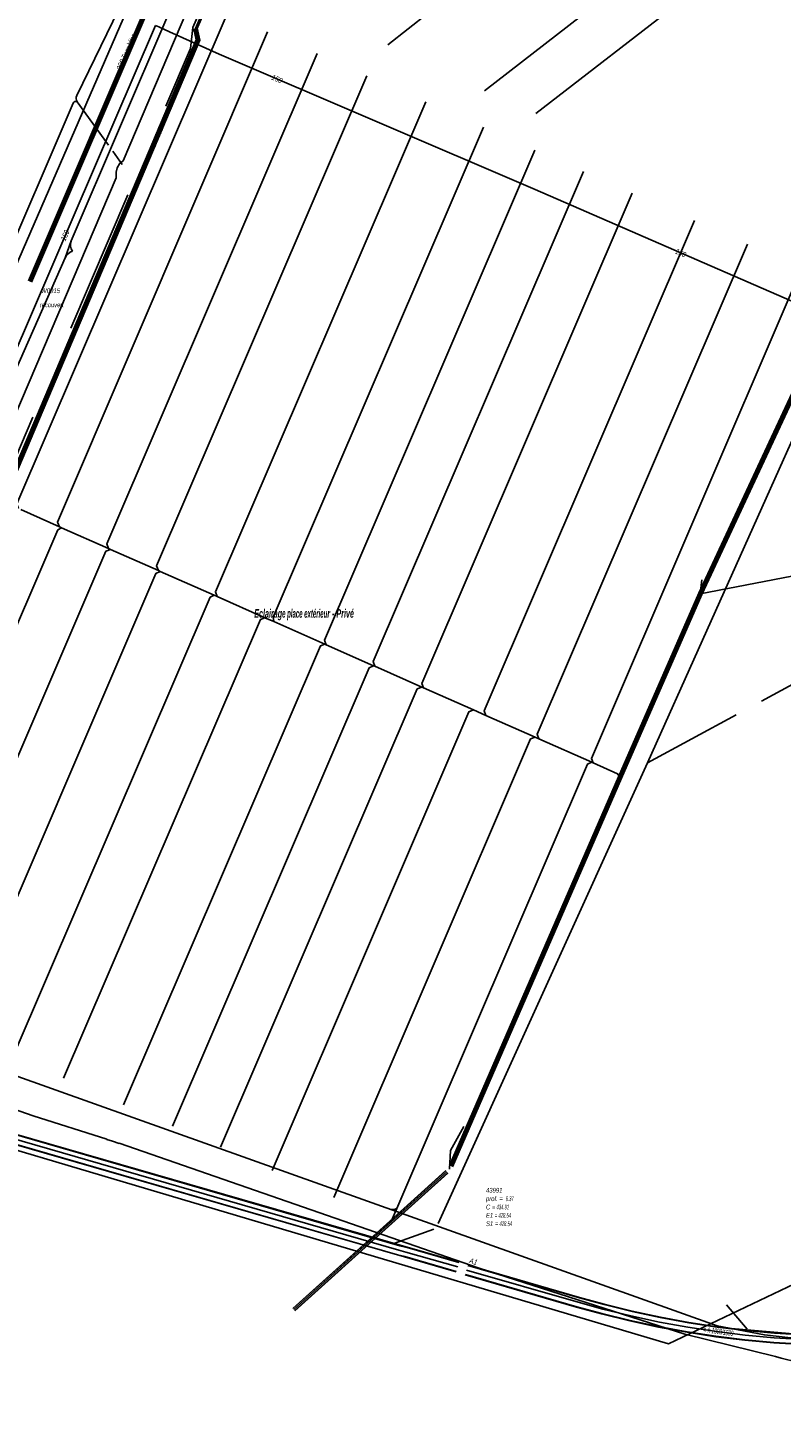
# Model space of a CAD drawing. Header units: metres. Extents: x 2695563 to 2696938, y 1260544 to 1262032.
# Tile 194 of 256: x 2696194 to 2696272, y 1261793 to 1261937. Entities that reach past the tile are written whole.
import ezdxf

# ---------------------------------------------------------------- set-up
doc = ezdxf.new("R2010")
doc.units = ezdxf.units.M
doc.header["$LTSCALE"] = 100
doc.linetypes.add('AUSGEZOGEN', pattern=[0])
doc.linetypes.add('STRICHLINIE2_S3', pattern=[0.25, 0.15, -0.1])
for name, color, linetype in [('Eau portable_Cadastre des conduites_Conduite', 171, 'AUSGEZOGEN'), ('Eau potable_Cadastre des conduites_Conduite_Texte', 171, 'AUSGEZOGEN'), ('EU_Cadastre des conduites', 24, 'AUSGEZOGEN'), ('EU_Cadastre des conduites – Texte', 7, 'AUSGEZOGEN'), ('EU_Cadastre des conduites_Regard normalisé – Texte', 24, 'AUSGEZOGEN'), ('EU_Cadastre des conduites_Texte entrée-sortie', 24, 'AUSGEZOGEN'), ('Gaz_Cadastre des conduites_Conduite', 32, 'AUSGEZOGEN'), ('Gaz_Cadastre des conduites_Conduite_Texte', 32, 'AUSGEZOGEN'), ('Réseau électrique_Cadastre des conduite_Texte libre_Texte', 1, 'AUSGEZOGEN'), ('Réseau électrique_Cadastre des conduite_Tronçon de tracé', 1, 'AUSGEZOGEN'), ('TV_Cadastre des conduites_CONDUITE', 92, 'AUSGEZOGEN')]:
    doc.layers.add(name, color=color, linetype=linetype)
doc.styles.add('ARIAL', font='arial.ttf')
doc.styles.add('ARIALNARROW', font='ARIALN.TTF')

# ---------------------------------------------------------------- blocks, each defined once
blk = doc.blocks.new('COMPLEXOBJECT_1898')
at = {"layer": 'Réseau électrique_Cadastre des conduite_Tronçon de tracé', "color": 1, "linetype": 'AUSGEZOGEN', "transparency": 33554687}
for points in [[(6133.51, 11863.35), (6120.8, 11891.21), (6118.46, 11896.19), (6113.04, 11908.89), (6110.86, 11914.14), (6104.8, 11926.81), (6098.44, 11940.41), (6090.26, 11958.89), (6087.21, 11965.15)], [(6201.24, 11822.74), (6193.63, 11825.16), (6184.42, 11828.37), (6166.76, 11833.25)]]:
    blk.add_lwpolyline(points, dxfattribs=at)
for centre, radius, start, end in [((6170.19, 11877.92), 39.48, 201.666, 213.9914), ((6187.66, 11885.07), 58.09, 210.2019, 223.9179), ((6174.64, 11869.01), 37.65, 220.0524, 230.3781), ((6167.48, 11860.36), 26.42, 230.3851, 243.129), ((6172.25, 11874.46), 41.21, 246.0662, 253.3423), ((6189.23, 11927.7), 97.09, 252.7489, 256.6166)]:
    blk.add_arc(centre, radius, start, end, dxfattribs=at)
blk = doc.blocks.new('COMPLEXOBJECT_2178')
at = {"layer": 'Réseau électrique_Cadastre des conduite_Tronçon de tracé', "color": 1, "linetype": 'AUSGEZOGEN', "transparency": 33554687}
blk.add_lwpolyline([(6270.44, 11800.26), (6261.07, 11802.59), (6239.76, 11809.41), (6202.51, 11822.32)], dxfattribs=at)
blk.add_arc((6279.95, 11833.96), 35.02, 254.2448, 269.693, dxfattribs=at)
blk = doc.blocks.new('COMPLEXOBJECT_2182')
at = {"layer": 'Réseau électrique_Cadastre des conduite_Tronçon de tracé', "color": 1, "linetype": 'AUSGEZOGEN', "transparency": 33554687}
blk.add_line((6198.19, 11930.05), (6201.43, 11925.54), dxfattribs=at)
blk.add_arc((6198.05, 11929.77), 0.309, 63.4115, 155.4972, dxfattribs=at)

msp = doc.modelspace()

# ---------------------------------------------------------------- linework, layer by layer
at = {"layer": 'Eau portable_Cadastre des conduites_Conduite', "color": 7, "linetype": 'AUSGEZOGEN', "transparency": 33554687}
msp.add_line((2696208.7, 1261937.1), (2696213.84, 1261934.78), dxfattribs=at)
for points in [[(2696207.24, 1261937.76), (2696185.97, 1261888.32), (2696165.02, 1261839.21), (2696164.94, 1261839.02), (2696164.47, 1261838.04), (2696163.54, 1261836.42), (2696162.94, 1261835.46), (2696162.42, 1261835.08)], [(2696207.24, 1261937.76), (2696207.61, 1261937.59), (2696208.7, 1261937.1)], [(2696213.84, 1261934.78), (2696246.53, 1261920.78), (2696273.87, 1261908.87), (2696274.53, 1261908.59)]]:
    msp.add_lwpolyline(points, dxfattribs=at)
at = {"layer": 'EU_Cadastre des conduites', "linetype": 'AUSGEZOGEN', "transparency": 33554687}
for p, q in [((2696220.93, 1261973.89), (2696194.1, 1261911.35)), ((2696220.95, 1261973.88), (2696194.12, 1261911.34)), ((2696220.97, 1261973.87), (2696194.14, 1261911.33)), ((2696221.21, 1261973.77), (2696194.38, 1261911.23)), ((2696221.23, 1261973.76), (2696194.39, 1261911.22)), ((2696221.25, 1261973.76), (2696194.41, 1261911.21)), ((2696278.82, 1261912), (2696263.46, 1261879.02)), ((2696278.84, 1261911.99), (2696263.48, 1261879.01)), ((2696278.86, 1261911.98), (2696263.5, 1261879)), ((2696279.1, 1261911.87), (2696263.74, 1261878.9)), ((2696279.11, 1261911.86), (2696263.75, 1261878.89)), ((2696279.13, 1261911.85), (2696263.77, 1261878.88)), ((2696263.46, 1261879.02), (2696255.17, 1261860.02)), ((2696263.48, 1261879.01), (2696255.19, 1261860.01)), ((2696263.5, 1261879), (2696255.2, 1261860.01)), ((2696263.74, 1261878.9), (2696255.44, 1261859.9)), ((2696263.76, 1261878.89), (2696255.46, 1261859.89)), ((2696263.77, 1261878.88), (2696255.48, 1261859.89)), ((2696255.17, 1261860.02), (2696237.68, 1261819.84)), ((2696255.19, 1261860.01), (2696237.7, 1261819.83)), ((2696255.2, 1261860), (2696237.71, 1261819.82)), ((2696255.44, 1261859.9), (2696237.95, 1261819.72)), ((2696255.46, 1261859.89), (2696237.97, 1261819.71)), ((2696255.48, 1261859.89), (2696237.99, 1261819.7)), ((2696232.55, 1261811.56), (2696172.82, 1261828.82)), ((2696232.55, 1261811.54), (2696172.82, 1261828.8)), ((2696232.56, 1261811.58), (2696172.83, 1261828.84)), ((2696232.28, 1261810.6), (2696172.55, 1261827.86)), ((2696232.28, 1261810.58), (2696172.55, 1261827.84)), ((2696232.29, 1261810.61), (2696172.56, 1261827.88)), ((2696237.29, 1261819.31), (2696231.5, 1261814.09)), ((2696237.3, 1261819.29), (2696231.51, 1261814.08)), ((2696237.31, 1261819.28), (2696231.52, 1261814.06)), ((2696237.49, 1261819.08), (2696231.7, 1261813.87)), ((2696237.5, 1261819.07), (2696231.71, 1261813.86)), ((2696237.51, 1261819.05), (2696231.72, 1261813.84)), ((2696231.5, 1261814.09), (2696221.46, 1261805.06)), ((2696231.51, 1261814.08), (2696221.47, 1261805.04)), ((2696231.52, 1261814.06), (2696221.48, 1261805.03)), ((2696231.7, 1261813.87), (2696221.66, 1261804.83)), ((2696231.71, 1261813.86), (2696221.67, 1261804.82)), ((2696231.72, 1261813.84), (2696221.68, 1261804.8)), ((2696233.3, 1261811.36), (2696232.55, 1261811.56)), ((2696233.29, 1261811.34), (2696232.55, 1261811.54)), ((2696233.3, 1261811.38), (2696232.56, 1261811.58)), ((2696238.65, 1261809.81), (2696233.29, 1261811.34)), ((2696238.66, 1261809.84), (2696233.3, 1261811.38)), ((2696238.65, 1261809.82), (2696233.3, 1261811.36)), ((2696233.03, 1261810.4), (2696232.28, 1261810.6)), ((2696233.03, 1261810.38), (2696232.28, 1261810.58)), ((2696233.04, 1261810.42), (2696232.29, 1261810.61)), ((2696238.38, 1261808.86), (2696233.03, 1261810.4)), ((2696238.37, 1261808.84), (2696233.03, 1261810.38)), ((2696238.38, 1261808.88), (2696233.04, 1261810.42)), ((2696250.84, 1261805.21), (2696239.31, 1261808.54)), ((2696250.83, 1261805.19), (2696239.31, 1261808.52)), ((2696250.85, 1261805.23), (2696239.32, 1261808.55)), ((2696251.11, 1261806.15), (2696239.58, 1261809.48)), ((2696251.12, 1261806.19), (2696239.59, 1261809.52)), ((2696251.11, 1261806.17), (2696239.59, 1261809.5)), ((2696253.66, 1261805.46), (2696251.11, 1261806.17)), ((2696253.66, 1261805.45), (2696251.11, 1261806.15)), ((2696253.67, 1261805.48), (2696251.12, 1261806.19)), ((2696256.56, 1261804.75), (2696253.66, 1261805.46)), ((2696256.56, 1261804.73), (2696253.66, 1261805.45)), ((2696256.57, 1261804.77), (2696253.67, 1261805.48)), ((2696253.41, 1261804.48), (2696250.83, 1261805.19)), ((2696253.41, 1261804.5), (2696250.84, 1261805.21)), ((2696253.42, 1261804.52), (2696250.85, 1261805.23)), ((2696256.34, 1261803.78), (2696253.41, 1261804.5)), ((2696256.34, 1261803.76), (2696253.41, 1261804.48)), ((2696256.35, 1261803.8), (2696253.42, 1261804.52)), ((2696259.48, 1261804.13), (2696256.56, 1261804.75)), ((2696259.48, 1261804.11), (2696256.56, 1261804.73)), ((2696259.49, 1261804.15), (2696256.57, 1261804.77)), ((2696262.42, 1261803.59), (2696259.48, 1261804.13)), ((2696262.42, 1261803.57), (2696259.48, 1261804.11)), ((2696262.42, 1261803.61), (2696259.49, 1261804.15)), ((2696259.29, 1261803.15), (2696256.34, 1261803.78)), ((2696259.29, 1261803.13), (2696256.34, 1261803.76)), ((2696259.29, 1261803.17), (2696256.35, 1261803.8)), ((2696262.26, 1261802.63), (2696259.29, 1261803.17)), ((2696262.25, 1261802.61), (2696259.29, 1261803.15)), ((2696262.25, 1261802.59), (2696259.29, 1261803.13)), ((2696265.24, 1261802.15), (2696262.25, 1261802.61)), ((2696265.23, 1261802.13), (2696262.25, 1261802.59)), ((2696265.24, 1261802.17), (2696262.26, 1261802.63)), ((2696265.37, 1261803.16), (2696262.42, 1261803.61)), ((2696265.37, 1261803.14), (2696262.42, 1261803.59)), ((2696265.37, 1261803.12), (2696262.42, 1261803.57)), ((2696268.34, 1261802.81), (2696265.37, 1261803.16)), ((2696268.33, 1261802.79), (2696265.37, 1261803.14)), ((2696268.33, 1261802.77), (2696265.37, 1261803.12)), ((2696271.31, 1261802.51), (2696268.33, 1261802.79)), ((2696271.31, 1261802.49), (2696268.33, 1261802.77)), ((2696271.31, 1261802.53), (2696268.34, 1261802.81)), ((2696274.29, 1261802.35), (2696271.31, 1261802.53)), ((2696274.29, 1261802.33), (2696271.31, 1261802.51)), ((2696274.28, 1261802.31), (2696271.31, 1261802.49)), ((2696268.23, 1261801.77), (2696265.23, 1261802.13)), ((2696268.23, 1261801.81), (2696265.24, 1261802.17)), ((2696268.23, 1261801.79), (2696265.24, 1261802.15)), ((2696271.23, 1261801.54), (2696268.23, 1261801.81)), ((2696271.23, 1261801.52), (2696268.23, 1261801.79)), ((2696271.23, 1261801.5), (2696268.23, 1261801.77)), ((2696274.24, 1261801.36), (2696271.23, 1261801.54)), ((2696274.24, 1261801.34), (2696271.23, 1261801.52)), ((2696274.24, 1261801.32), (2696271.23, 1261801.5))]:
    msp.add_line(p, q, dxfattribs=at)
at = {"layer": 'EU_Cadastre des conduites', "color": 255, "transparency": 33554687}
for p, q in [((2696221.09, 1261973.82), (2696194.26, 1261911.28)), ((2696278.98, 1261911.93), (2696263.62, 1261878.95)), ((2696263.62, 1261878.95), (2696255.32, 1261859.95)), ((2696255.32, 1261859.95), (2696237.83, 1261819.77)), ((2696232.42, 1261811.08), (2696172.69, 1261828.34)), ((2696237.4, 1261819.18), (2696231.61, 1261813.97)), ((2696231.61, 1261813.97), (2696221.57, 1261804.93)), ((2696233.17, 1261810.88), (2696232.42, 1261811.08)), ((2696238.52, 1261809.34), (2696233.17, 1261810.88)), ((2696250.98, 1261805.69), (2696239.45, 1261809.02)), ((2696253.54, 1261804.98), (2696250.98, 1261805.69)), ((2696256.45, 1261804.27), (2696253.54, 1261804.98)), ((2696259.39, 1261803.64), (2696256.45, 1261804.27)), ((2696262.34, 1261803.1), (2696259.39, 1261803.64)), ((2696265.3, 1261802.65), (2696262.34, 1261803.1)), ((2696268.28, 1261802.29), (2696265.3, 1261802.65)), ((2696271.27, 1261802.02), (2696268.28, 1261802.29)), ((2696274.26, 1261801.83), (2696271.27, 1261802.02))]:
    msp.add_line(p, q, dxfattribs=at)
at = {"layer": 'EU_Cadastre des conduites', "color": 24, "linetype": 'AUSGEZOGEN', "transparency": 33554687}
for p, q in [((2696231.29, 1261935.73), (2696267.73, 1261964.54)), ((2696241.28, 1261930.98), (2696270.12, 1261953.34)), ((2696246.59, 1261928.64), (2696271.32, 1261947.75)), ((2696278.44, 1261906.72), (2696258.15, 1261861.47)), ((2696307.77, 1261888.34), (2696269.95, 1261867.86)), ((2696263.78, 1261880.4), (2696263.62, 1261878.95)), ((2696267.32, 1261866.44), (2696258.15, 1261861.47)), ((2696258.15, 1261861.47), (2696236.51, 1261813.83)), ((2696236.05, 1261813.25), (2696231.91, 1261811.76)), ((2696266.34, 1261805.42), (2696268.46, 1261802.89)), ((2696265.66, 1261803.07), (2696275.75, 1261802.22))]:
    msp.add_line(p, q, dxfattribs=at)
for points in [[(2696211.2, 1261940.87), (2696203.92, 1261923.76), (2696203.52, 1261923.44), (2696203.29, 1261923.01), (2696203.18, 1261922.56), (2696203.17, 1261922), (2696191.09, 1261893.64), (2696190.99, 1261892.88), (2696190.92, 1261892.48)], [(2696214.66, 1261938.96), (2696192.9, 1261888.26), (2696193.07, 1261887.78)], [(2696218.86, 1261937.09), (2696197.12, 1261886.39), (2696197.31, 1261885.9)], [(2696223.97, 1261934.83), (2696202.21, 1261884.14), (2696202.4, 1261883.65)], [(2696229.12, 1261932.55), (2696207.37, 1261881.85), (2696207.55, 1261881.36)], [(2696235.22, 1261929.86), (2696213.46, 1261879.16), (2696213.64, 1261878.67)], [(2696241.18, 1261927.23), (2696219.42, 1261876.54), (2696219.5, 1261876.09)], [(2696246.51, 1261924.86), (2696224.75, 1261874.17), (2696224.93, 1261873.69)], [(2696251.53, 1261922.64), (2696229.76, 1261871.95), (2696229.94, 1261871.47)], [(2696256.58, 1261920.4), (2696234.81, 1261869.7), (2696234.99, 1261869.23)], [(2696263.03, 1261917.57), (2696241.27, 1261866.87), (2696241.44, 1261866.39)], [(2696268.52, 1261915.14), (2696246.75, 1261864.44), (2696246.93, 1261863.96)], [(2696274.12, 1261912.66), (2696273.55, 1261911.29), (2696252.36, 1261861.94), (2696252.54, 1261861.48)], [(2696193.31, 1261887.68), (2696197.31, 1261885.9), (2696197.52, 1261885.79), (2696202.4, 1261883.65), (2696202.6, 1261883.56), (2696207.55, 1261881.36), (2696207.75, 1261881.27), (2696213.31, 1261878.82), (2696213.64, 1261878.67), (2696218.57, 1261876.49), (2696219.5, 1261876.09), (2696224.77, 1261873.75), (2696224.93, 1261873.69), (2696229.82, 1261871.52), (2696229.94, 1261871.47), (2696234.8, 1261869.31), (2696234.99, 1261869.23), (2696240.15, 1261866.95), (2696241.44, 1261866.39), (2696246.53, 1261864.13), (2696246.93, 1261863.96), (2696252.41, 1261861.54), (2696252.54, 1261861.48), (2696255.06, 1261860.36), (2696255.32, 1261859.95)], [(2696303.81, 1261886.75), (2696295.12, 1261885.06), (2696285.43, 1261883.18), (2696263.62, 1261878.95)], [(2696176.75, 1261838.06), (2696197.15, 1261885.58), (2696197.52, 1261885.79)], [(2696181.74, 1261835.9), (2696202.13, 1261883.37), (2696202.6, 1261883.56)], [(2696186.89, 1261833.59), (2696207.28, 1261881.08), (2696207.75, 1261881.28)], [(2696192.54, 1261831.13), (2696212.92, 1261878.6), (2696213.31, 1261878.82)], [(2696197.74, 1261828.87), (2696218.11, 1261876.3), (2696218.57, 1261876.49)], [(2696203.96, 1261826.11), (2696224.32, 1261873.57), (2696224.77, 1261873.75)], [(2696209, 1261823.91), (2696229.35, 1261871.32), (2696229.82, 1261871.52)], [(2696213.99, 1261821.72), (2696234.34, 1261869.12), (2696234.8, 1261869.31)], [(2696219.31, 1261819.33), (2696239.67, 1261866.76), (2696240.15, 1261866.95)], [(2696225.72, 1261816.54), (2696246.06, 1261863.95), (2696246.53, 1261864.13)], [(2696231.61, 1261813.97), (2696232.22, 1261815.39), (2696251.96, 1261861.35), (2696252.41, 1261861.54)], [(2696239.17, 1261823.88), (2696237.79, 1261821.39), (2696237.69, 1261819.44)], [(2696231.65, 1261815.3), (2696231.94, 1261815.3), (2696232.23, 1261815.39)]]:
    msp.add_lwpolyline(points, dxfattribs=at)
at = {"layer": 'Gaz_Cadastre des conduites_Conduite', "color": 255, "linetype": 'AUSGEZOGEN', "transparency": 33554687}
for p, q in [((2696211.39, 1261937.44), (2696240.88, 1262005.69)), ((2696211.39, 1261937.44), (2696211.66, 1261936.23)), ((2696211.66, 1261936.23), (2696168.95, 1261835.61))]:
    msp.add_line(p, q, dxfattribs=at)
at = {"layer": 'Gaz_Cadastre des conduites_Conduite', "linetype": 'AUSGEZOGEN', "transparency": 33554687}
for p, q in [((2696211.51, 1261937.39), (2696241, 1262005.64)), ((2696211.53, 1261937.38), (2696241.01, 1262005.63)), ((2696211.54, 1261937.37), (2696241.03, 1262005.62)), ((2696211.23, 1261937.4), (2696211.48, 1261936.25)), ((2696211.24, 1261937.41), (2696211.5, 1261936.24)), ((2696211.26, 1261937.41), (2696211.52, 1261936.24)), ((2696211.52, 1261937.47), (2696211.8, 1261936.22)), ((2696211.54, 1261937.47), (2696211.82, 1261936.22)), ((2696211.55, 1261937.48), (2696211.84, 1261936.21)), ((2696211.48, 1261936.25), (2696168.81, 1261835.71)), ((2696211.5, 1261936.24), (2696168.83, 1261835.7)), ((2696211.52, 1261936.24), (2696168.84, 1261835.69)), ((2696211.8, 1261936.22), (2696169.06, 1261835.53)), ((2696211.82, 1261936.22), (2696169.07, 1261835.52)), ((2696211.84, 1261936.21), (2696169.09, 1261835.51))]:
    msp.add_line(p, q, dxfattribs=at)
at = {"layer": 'Réseau électrique_Cadastre des conduite_Tronçon de tracé', "color": 1, "linetype": 'AUSGEZOGEN', "transparency": 33554687}
for p, q in [((2696199.1, 1261930.49), (2696213.1, 1261959.23)), ((2696198.53, 1261915.46), (2696208.52, 1261938.78)), ((2696182.36, 1261891.6), (2696198.74, 1261929.71)), ((2696203.81, 1261923.38), (2696202.84, 1261924.74)), ((2696197.91, 1261913.71), (2696198.53, 1261915.46)), ((2696187.64, 1261890.47), (2696197.91, 1261913.71)), ((2696202.81, 1261822.36), (2696202.21, 1261822.54)), ((2696203.48, 1261822.12), (2696202.81, 1261822.36))]:
    msp.add_line(p, q, dxfattribs=at)
at = {"layer": 'Réseau électrique_Cadastre des conduite_Tronçon de tracé', "color": 1, "linetype": 'STRICHLINIE2_S3', "transparency": 33554687}
msp.add_lwpolyline([(2696170.36, 1261840.52), (2696188.67, 1261883.44), (2696210.86, 1261935.35), (2696211.11, 1261937.52), (2696240.38, 1262005.94)], dxfattribs=at)
at = {"layer": 'Réseau électrique_Cadastre des conduite_Tronçon de tracé', "color": 1, "linetype": 'AUSGEZOGEN', "transparency": 33554687}
msp.add_lwpolyline([(2696409.55, 1261724.57), (2696412.26, 1261729.3), (2696411.36, 1261729.88), (2696414.39, 1261735.02), (2696415.85, 1261741.17), (2696418.82, 1261749.82), (2696371.78, 1261798.73), (2696370.84, 1261799.71), (2696342.04, 1261806.75), (2696331.96, 1261809.1), (2696283.38, 1261810.88), (2696277.71, 1261809.67), (2696260.33, 1261801.38), (2696173.47, 1261827.19), (2696167.24, 1261832.79)], dxfattribs=at)
for centre, radius, start, end in [((2696199.67, 1261930.22), 0.631, 154.5422, 215.0301), ((2696199.51, 1261915.04), 1.06, 157.0482, 217.1083), ((2696199.08, 1261913.19), 1.28, 108.9934, 155.9311)]:
    msp.add_arc(centre, radius, start, end, dxfattribs=at)
at = {"layer": 'TV_Cadastre des conduites_CONDUITE', "color": 92, "linetype": 'AUSGEZOGEN', "transparency": 33554687}
for points in [[(2696181.15, 1261886.1), (2696210.49, 1261953.62), (2696214.8, 1261963.41), (2696212.36, 1261969.67), (2696217.85, 1261981.17), (2696222.73, 1261991.24), (2696231.65, 1262010.3)], [(2696159.52, 1261833.63), (2696168.58, 1261836.46), (2696184.57, 1261832.04), (2696265.38, 1261803.26), (2696270.25, 1261802.32), (2696275.39, 1261801.75), (2696280.82, 1261801.82), (2696285.61, 1261802.32), (2696292.17, 1261803.82), (2696316.56, 1261807.96), (2696318.34, 1261810.43), (2696351.62, 1261806.68), (2696356.57, 1261806.25), (2696357.65, 1261806.04), (2696358.22, 1261805.47), (2696360.49, 1261802.81), (2696365.42, 1261797.75)]]:
    msp.add_lwpolyline(points, dxfattribs=at)

# ---------------------------------------------------------------- block references
at = {"layer": 'Réseau électrique_Cadastre des conduite_Tronçon de tracé', "color": 1, "linetype": 'AUSGEZOGEN', "lineweight": -3, "transparency": 33554687}
for name in ['COMPLEXOBJECT_1898', 'COMPLEXOBJECT_2182', 'COMPLEXOBJECT_2178']:
    msp.add_blockref(name, (2690000.97, 1249999.81), dxfattribs=at)

# ---------------------------------------------------------------- texts
at = {"layer": 'Eau potable_Cadastre des conduites_Conduite_Texte', "color": 7, "transparency": 33554687, "char_height": 0.5543, "width": 1.1001, "attachment_point": 5, "style": 'ARIAL'}
for insert, rotation in [((2696219.82, 1261932.21), 336.8052), ((2696197.9, 1261916.03), 66.7233), ((2696261.59, 1261914.21), 336.4731)]:
    msp.add_mtext('\\A1;{\\fArial|i1|b0;\\H0.554263;\\W0.700000;\\C7;150}\\P', dxfattribs=dict(at, insert=insert, rotation=rotation))
at = {"layer": 'EU_Cadastre des conduites – Texte', "color": 24, "transparency": 33554687, "char_height": 0.5571, "width": 6, "style": 'ARIAL'}
for s, insert, attachment_point, rotation in [('\\A1;{\\fArial|b0|i1|c0|p34;\\W0.7;300 \\W0.49;Tuyau béton}', (2696203.85, 1261932.98), 7, 66.7647), ('\\A1;{\\fArial|i1|b0;\\H0.557054;\\W0.700000;\\C24;< \\W0.490000;h 1000/1500}\\P', (2696265.43, 1261802.68), 5, 352.0467)]:
    msp.add_mtext(s, dxfattribs=dict(at, insert=insert, attachment_point=attachment_point, rotation=rotation))
at = {"layer": 'EU_Cadastre des conduites_Regard normalisé – Texte', "color": 24, "transparency": 33554687, "attachment_point": 1, "style": 'ARIAL'}
for s, insert, char_height, width in [('\\A1;{\\fArial|b0|i1|c0|p34;\\W0.7;W0915}', (2696195.42, 1261910.57), 0.5064, 1.7522), ('\\A1;{\\fArial|b0|i1|c0|p34;\\W0.7;recouvert}', (2696195.3, 1261909.09), 0.4811, 2.2457)]:
    msp.add_mtext(s, dxfattribs=dict(at, insert=insert, char_height=char_height, width=width))
at = {"layer": 'EU_Cadastre des conduites_Regard normalisé – Texte', "color": 24, "transparency": 33554687, "insert": (2696241.45, 1261817.52), "char_height": 0.5064, "width": 2.8291, "attachment_point": 1, "line_spacing_factor": 1.024096, "style": 'ARIAL'}
msp.add_mtext('\\A1;{\\fArial|b0|i1|c0|p34;\\W0.69314;43991}\\P{\\fArial|b0|i1|c0|p34;\\H0.99721x;\\W0.69314;prof. = \\W0.4852; 6.37}\\P{\\fArial|b0|i1|c0|p34;\\H0.99721x;\\W0.69314;C =\\W0.4852; 434.91}\\P{\\fArial|b0|i1|c0|p34;\\H0.99721x;\\W0.69314;E1 \\W0.4852;= 428.54}\\P{\\fArial|b0|i1|c0|p34;\\H0.99721x;\\W0.69314;S1 =\\W0.4852; 428.54}', dxfattribs=at)
at = {"layer": 'EU_Cadastre des conduites_Texte entrée-sortie', "color": 24, "transparency": 33554687, "insert": (2696239.75, 1261810.02), "char_height": 0.5571, "width": 0.8554, "attachment_point": 4, "rotation": 343.8792, "style": 'ARIAL'}
msp.add_mtext('\\A1;{\\fArial|i1|b0;\\H0.557054;\\W0.700000;\\C24;A1}\\P', dxfattribs=at)
at = {"layer": 'Gaz_Cadastre des conduites_Conduite_Texte', "color": 32, "transparency": 33554687, "insert": (2696207.43, 1261926.26), "char_height": 0.5583, "width": 1.9094, "attachment_point": 5, "rotation": 67.0005, "style": 'ARIAL'}
msp.add_mtext('\\A1;{\\fArial|i1|b0;\\H0.558250;\\W0.700000;\\C32;HD300}\\P', dxfattribs=at)
at = {"layer": 'Réseau électrique_Cadastre des conduite_Texte libre_Texte', "color": 1, "transparency": 33554687, "insert": (2696222.63, 1261876.8), "char_height": 0.8881, "width": 12, "attachment_point": 5, "style": 'ARIALNARROW'}
msp.add_mtext('\\A1;{\\fArial Narrow|b1|i1|c0|p34;\\W0.7;Eclairag\\W0.49;e place extérieu\\W0.7;r - Privé}', dxfattribs=at)

doc.saveas('drawing.dxf')
